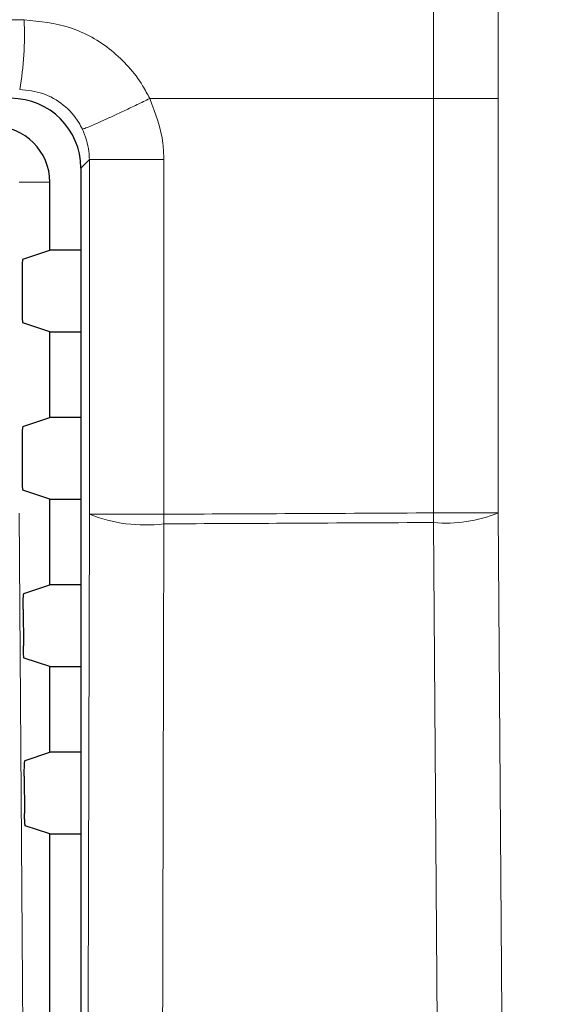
# Model space of a CAD drawing. Header units: millimetres. Extents: x 5 to 418, y 2 to 292.
# Tile 38 of 52: x 132.99 to 137.72, y 182.72 to 191.54. Entities that reach past the tile are written whole.
import ezdxf

# ---------------------------------------------------------------- set-up
doc = ezdxf.new("R2010")
doc.units = ezdxf.units.MM
doc.layers.add('SLD-0', color=7, linetype='Continuous')
doc.styles.add('SLDTEXTSTYLE1', font='TXT', dxfattribs={"width": 0.605})
doc.dimstyles.new('SLDDIMSTYLE1', dxfattribs={"dimtxt": 3.5, "dimasz": 3.302, "dimexe": 0, "dimexo": 0.0625, "dimgap": 0.875, "dimtad": 1, "dimdec": 1, "dimlfac": 4, "dimrnd": 1e-09, "dimzin": 12, "dimdsep": 46, "dimtxsty": 'SLDTEXTSTYLE1', "dimsah": 1, "dimcen": 0.09, "dimadec": 0, "dimazin": 3, "dimtfac": 1, "dimtofl": 0, "dimtmove": 0, "dimatfit": 3, "dimfxl": 1, "dimfrac": 2, "dimtolj": 1, "dimtzin": 12, "dimarcsym": 0})

# ---------------------------------------------------------------- blocks, each defined once
blk = doc.blocks.new('_D_2')
at = {"layer": 'SLD-0', "color": 7}
for p, q in [((145.0991, 246.9623), (157.3491, 246.9623)), ((156.3491, 246.9623), (156.3491, 95.3973)), ((135.8088, 95.3973), (157.3491, 95.3973))]:
    blk.add_line(p, q, dxfattribs=at)
for points in [[(156.3491, 246.9623), (155.8411, 243.6603), (156.8571, 243.6603)], [(156.3491, 95.3973), (156.8571, 98.6993), (155.8411, 98.6993)]]:
    blk.add_solid(points, dxfattribs=at)
at = {"layer": 'SLD-0', "color": 7, "insert": (151.8374, 165.1642), "char_height": 3.5, "attachment_point": 1, "rotation": 90, "style": 'SLDTEXTSTYLE1'}
blk.add_mtext('606,3', dxfattribs=at)

msp = doc.modelspace()

# ---------------------------------------------------------------- linework, layer by layer
at = {"color": 7, "linetype": 'Continuous', "lineweight": 18}
for p, q in [((136.6974, 190.8373), (136.6974, 210.4296)), ((137.2739, 210.4296), (137.2739, 190.8373)), ((136.6975, 190.8373), (134.1562, 190.8373)), ((136.6975, 187.1236), (136.6975, 190.8373)), ((137.2739, 190.8373), (137.2739, 187.1236)), ((133.6153, 190.2912), (133.5388, 190.2147)), ((134.2819, 190.2912), (133.6153, 190.2912)), ((133.6153, 187.1116), (133.6153, 190.2912)), ((134.2819, 190.2912), (134.2819, 189.6662)), ((133.2616, 190.0874), (132.9867, 190.0874)), ((134.2819, 189.6662), (134.2819, 187.1116)), ((134.2819, 187.1116), (133.6153, 187.1116)), ((136.6975, 187.1236), (137.2739, 187.1236))]:
    msp.add_line(p, q, dxfattribs=at)
at = {"color": 7, "linetype": 'Continuous', "lineweight": 25}
for p, q in [((133.5388, 190.2147), (133.5388, 138.135)), ((133.2616, 189.4786), (133.2616, 190.0874)), ((133.0191, 189.3979), (133.2616, 189.4786)), ((133.5388, 189.4786), (133.2616, 189.4786)), ((133.0127, 189.2729), (133.0127, 188.9518)), ((133.2616, 188.7461), (133.0191, 188.8268)), ((133.2616, 187.9786), (133.2616, 188.7461)), ((133.2616, 188.7461), (133.5388, 188.7461)), ((133.0191, 187.8979), (133.2616, 187.9786)), ((133.5388, 187.9786), (133.2616, 187.9786)), ((133.0127, 187.7729), (133.0127, 187.4518)), ((133.2616, 187.2461), (133.0191, 187.3268)), ((133.2616, 186.4786), (133.2616, 187.2461)), ((133.2616, 187.2461), (133.5388, 187.2461)), ((133.0286, 186.401), (133.2616, 186.4786)), ((133.5388, 186.4786), (133.2616, 186.4786)), ((133.0222, 186.2595), (133.0246, 185.9313)), ((133.2616, 185.7461), (133.031, 185.8229)), ((133.2616, 184.9786), (133.2616, 185.7461)), ((133.2616, 185.7461), (133.5388, 185.7461)), ((133.0392, 184.9045), (133.2616, 184.9786)), ((133.5388, 184.9786), (133.2616, 184.9786)), ((133.0328, 184.763), (133.0351, 184.4278)), ((133.2616, 184.2461), (133.0416, 184.3194)), ((133.2616, 180.4786), (133.2616, 184.2461)), ((133.2616, 184.2461), (133.5388, 184.2461))]:
    msp.add_line(p, q, dxfattribs=at)
at = {"color": 7, "linetype": 'Continuous', "lineweight": 18, "flags": 128}
for points in [[(132.9867, 187.1207), (133.049, 178.2721), (133.1113, 169.4299)], [(133.5724, 169.4334), (133.5827, 173.686), (133.5936, 178.1835), (133.61, 184.9297), (133.6153, 187.1116)], [(137.2739, 187.1236), (137.3069, 182.6267), (137.3399, 178.1298), (137.4036, 169.449)], [(134.2819, 187.0255), (134.2789, 185.7874), (134.2668, 180.8352), (134.2547, 175.8831), (134.2388, 169.3473)], [(136.8275, 169.363), (136.8184, 170.6009), (136.782, 175.5525), (136.7455, 180.504), (136.6975, 187.0375)]]:
    msp.add_lwpolyline(points, dxfattribs=at)
at = {"color": 7, "linetype": 'Continuous', "lineweight": 18}
for centre, radius, start, end in [((130.3615, 191.3933), 2.673, 349.74758, 3.19855), ((134.1169, 188.3711), 1.3557, 248.28595, 276.98974), ((124.9899, 187.0685), 9.292, 359.73448, 0.26552), ((128.6247, 187.0805), 8.0729, 359.69459, 0.30541), ((136.8108, 188.252), 1.2198, 264.67054, 292.31302)]:
    msp.add_arc(centre, radius, start, end, dxfattribs=at)
msp.add_ellipse((117.6236, 187.1978), major_axis=(250, 0), ratio=0.017411, start_param=1.50913, end_param=1.516154, dxfattribs=at)
at = {"color": 7, "linetype": 'Continuous', "lineweight": 25}
for centre, major_axis, ratio, start_param, end_param in [((132.9137, 190.2144), (0.4421, 0.4421), 0.999574, 5.497939, 7.068431), ((132.7609, 190.0874), (-0.5007, 0), 0.99863, 3.141593, 4.712389), ((133.0192, 189.2729), (0, 0.125), 0.052408, 0.017453, 1.570796), ((133.0192, 188.9518), (0, 0.125), 0.052408, 1.570796, 3.124139), ((133.0192, 187.7729), (0, 0.125), 0.052408, 0.017453, 1.570796), ((133.0192, 187.4518), (0, 0.125), 0.052408, 1.570796, 3.124139)]:
    msp.add_ellipse(centre, major_axis=major_axis, ratio=ratio, start_param=start_param, end_param=end_param, dxfattribs=at)
at = {"color": 7, "linetype": 'Continuous', "lineweight": 18}
for points, knots in [([(133.0304, 191.5424), (133.1713, 191.5284), (133.4533, 191.5005), (133.8271, 191.2839), (134.0498, 191.0393), (134.1357, 190.8762), (134.1562, 190.8373)], [0, 0, 0, 0, 0.302078, 0.603994, 0.905725, 1, 1, 1, 1]), ([(132.9918, 190.9175), (133.0621, 190.9104), (133.2027, 190.8963), (133.3889, 190.7879), (133.4998, 190.6655), (133.5426, 190.5838), (133.5528, 190.5644)], [0, 0, 0, 0, 0.301895, 0.603867, 0.905711, 1, 1, 1, 1]), ([(134.1562, 190.8373), (134.1184, 190.8191), (134.043, 190.7825), (133.9323, 190.7298), (133.829, 190.6815), (133.7373, 190.6394), (133.6606, 190.6053), (133.6026, 190.5807), (133.5636, 190.5656), (133.5564, 190.5648), (133.5528, 190.5644)], [0, 0, 0, 0, 0.125, 0.249999, 0.374998, 0.5, 0.624999, 0.749998, 0.875, 1, 1, 1, 1]), ([(134.1562, 190.8373), (134.2069, 190.7051), (134.275, 190.5275), (134.2805, 190.3392), (134.2819, 190.2912)], [0, 0, 0, 0, 0.745217, 1, 1, 1, 1]), ([(136.6974, 190.8373), (136.7718, 190.8373), (136.9205, 190.8373), (137.1057, 190.8373), (137.2385, 190.8373), (137.2621, 190.8373), (137.2739, 190.8373)], [0, 0, 0, 0, 0.250002, 0.500004, 0.750001, 1, 1, 1, 1]), ([(133.5528, 190.5644), (133.5781, 190.4982), (133.612, 190.4095), (133.6147, 190.3152), (133.6153, 190.2912)], [0, 0, 0, 0, 0.745316, 1, 1, 1, 1]), ([(134.2819, 187.1116), (134.6668, 187.1134), (135.4722, 187.1172), (136.2772, 187.1214), (136.6975, 187.1236)], [0, 0, 0, 0, 0.477875, 1, 1, 1, 1]), ([(136.6975, 187.0375), (136.2772, 187.0353), (135.4722, 187.0311), (134.6668, 187.0273), (134.2819, 187.0255)], [0, 0, 0, 0, 0.522125, 1, 1, 1, 1])]:
    msp.add_open_spline(points, degree=3, knots=knots, dxfattribs=at)
at = {"color": 7, "linetype": 'Continuous', "lineweight": 25}
for points, knots in [([(133.0222, 186.2595), (133.0222, 186.2735), (133.0222, 186.3016), (133.023, 186.3414), (133.0245, 186.3735), (133.0264, 186.396), (133.0279, 186.3993), (133.0286, 186.401)], [0, 0, 0, 0, 0.198386, 0.396759, 0.595497, 0.79532, 1, 1, 1, 1]), ([(133.031, 185.8229), (133.0302, 185.8245), (133.0287, 185.8278), (133.0268, 185.8502), (133.0253, 185.8827), (133.0247, 185.9121), (133.0246, 185.9286), (133.0246, 185.9313)], [0, 0, 0, 0, 0.239251, 0.478549, 0.717123, 0.954289, 1, 1, 1, 1]), ([(133.0328, 184.763), (133.0328, 184.777), (133.0327, 184.8051), (133.0336, 184.8449), (133.035, 184.877), (133.0369, 184.8995), (133.0384, 184.9029), (133.0392, 184.9045)], [0, 0, 0, 0, 0.198386, 0.396761, 0.595511, 0.79532, 1, 1, 1, 1]), ([(133.0416, 184.3194), (133.0408, 184.321), (133.0393, 184.3243), (133.0374, 184.3467), (133.0359, 184.3792), (133.0353, 184.4086), (133.0352, 184.4251), (133.0351, 184.4278)], [0, 0, 0, 0, 0.239268, 0.478566, 0.717142, 0.954289, 1, 1, 1, 1])]:
    msp.add_open_spline(points, degree=3, knots=knots, dxfattribs=at)

# ---------------------------------------------------------------- dimensions: what is measured, and where the dimension line sits
at = {"layer": 'SLD-0', "color": 7}
dim = msp.add_linear_dim(base=(156.3491, 95.3973), p1=(145.0991, 246.9623), p2=(135.8088, 95.3973), angle=90, dimstyle='SLDDIMSTYLE1', dxfattribs=at)
dim.commit()
dim.dimension.update_dxf_attribs({"geometry": '_D_2', "text_midpoint": (156.3491, 171.1798), "dimtype": 160})

doc.saveas('drawing.dxf')
